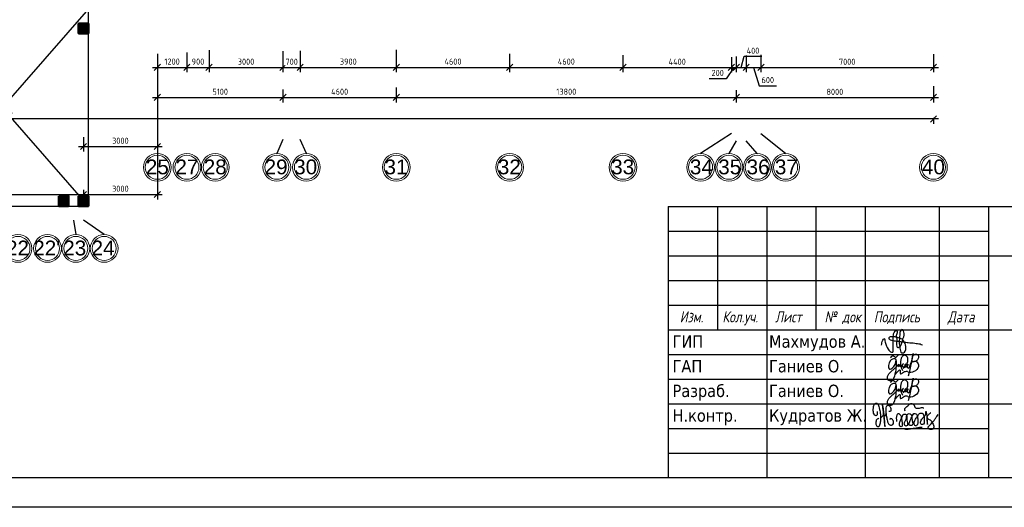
# Model space of a CAD drawing. Header units: millimetres. Extents: x 151654 to 877351, y 70322 to 154322.
# Tile 54 of 176: x 255485 to 295449, y 70322 to 90093. Entities that reach past the tile are written whole.
import ezdxf

# ---------------------------------------------------------------- set-up
doc = ezdxf.new("R2010")
doc.units = ezdxf.units.MM
doc.layers.add('kolonn', color=7, linetype='Continuous')
doc.layers.add('os', color=253, linetype='Continuous')
doc.styles.get("Standard").update_dxf_attribs({"font": 'arial.ttf'})
doc.styles.add('style1', font='isocpeui.ttf', dxfattribs={"height": 80})
doc.styles.add('Tahoma', font='tahoma.ttf')
doc.styles.add('ГОСТ 2.304', font='CS_Gost2304.shx')
doc.dimstyles.new('СПДС', dxfattribs={"dimscale": 100, "dimtxt": 2.5, "dimasz": 2.5, "dimexe": 2, "dimexo": 0.625, "dimgap": 1, "dimtad": 1, "dimdec": 0, "dimtxsty": 'ГОСТ 2.304', "dimblk": 'OBLIQUE', "dimblk1": 'OBLIQUE', "dimblk2": 'OBLIQUE', "dimcen": 2.5, "dimdle": 2, "dimadec": 0, "dimazin": 2, "dimtfac": 0.75, "dimtdec": 4, "dimtmove": 1, "dimatfit": 3, "dimfxl": 1, "dimtfill": 1, "dimtolj": 1, "dimarcsym": 1})

# ---------------------------------------------------------------- blocks, each defined once
blk = doc.blocks.new('ghsdd')
at = {"ltscale": 50, "true_color": 0x757575}
h = blk.add_hatch(color=8, dxfattribs=at)
h.paths.add_polyline_path([(0, 200), (-200, 200), (-200, 0), (0, 0)])
h.paths.add_polyline_path([(200, 0), (200, 200), (0, 200), (0, 0)])
h.paths.add_polyline_path([(0, 0), (-200, 0), (-200, -200), (0, -200)])
h.paths.add_polyline_path([(0, 0), (0, -200), (200, -200), (200, 0)])
at = {"lineweight": 50, "ltscale": 50}
blk.add_lwpolyline([(200, 200), (200, -200), (-200, -200), (-200, 200), (200, 200)], dxfattribs=at)
blk = doc.blocks.new('_Oblique')
at = {"color": 0, "linetype": 'ByBlock', "lineweight": -2}
blk.add_line((-0.5, -0.5), (0.5, 0.5), dxfattribs=at)
blk = doc.blocks.new('*D1056')
at = {"color": 0, "lineweight": -2, "transparency": 16777216}
for p, q in [((261072, 88711), (261072, 84753)), ((258072, 85325), (258072, 84753)), ((257872, 84953), (261272, 84953))]:
    blk.add_line(p, q, dxfattribs=at)
at = {"color": 0, "lineweight": -2, "transparency": 16777216, "xscale": 250, "yscale": 250, "zscale": 250, "rotation": 180}
blk.add_blockref('_Oblique', (258072, 84953), dxfattribs=at)
at = {"color": 0, "lineweight": -2, "transparency": 16777216, "xscale": 250, "yscale": 250, "zscale": 250}
blk.add_blockref('_Oblique', (261072, 84953), dxfattribs=at)
at = {"color": 0, "transparency": 16777216, "insert": (259572, 85184), "char_height": 250, "attachment_point": 5, "style": 'ГОСТ 2.304', "bg_fill": 3, "box_fill_scale": 1.1, "bg_fill_color": 256, "bg_fill_true_color": 13158600, "bg_fill_transparency": 0}
blk.add_mtext('\\A1;3000', dxfattribs=at)
blk = doc.blocks.new('*D1057')
at = {"color": 0, "lineweight": -2, "transparency": 16777216}
for p, q in [((262272, 88764), (262272, 87962)), ((261072, 88711), (261072, 87962)), ((260872, 88162), (262472, 88162))]:
    blk.add_line(p, q, dxfattribs=at)
at = {"color": 0, "lineweight": -2, "transparency": 16777216, "xscale": 250, "yscale": 250, "zscale": 250, "rotation": 180}
blk.add_blockref('_Oblique', (261072, 88162), dxfattribs=at)
at = {"color": 0, "lineweight": -2, "transparency": 16777216, "xscale": 250, "yscale": 250, "zscale": 250}
blk.add_blockref('_Oblique', (262272, 88162), dxfattribs=at)
at = {"color": 0, "transparency": 16777216, "insert": (261672, 88396), "char_height": 250, "attachment_point": 5, "style": 'ГОСТ 2.304', "bg_fill": 3, "box_fill_scale": 1.1, "bg_fill_color": 256, "bg_fill_true_color": 13158600, "bg_fill_transparency": 0}
blk.add_mtext('\\A1;1200', dxfattribs=at)
blk = doc.blocks.new('*D1058')
at = {"color": 0, "lineweight": -2, "transparency": 16777216}
for p, q in [((262272, 88764), (262272, 87962)), ((263172, 88853), (263172, 87962)), ((262072, 88162), (263372, 88162))]:
    blk.add_line(p, q, dxfattribs=at)
at = {"color": 0, "lineweight": -2, "transparency": 16777216, "xscale": 250, "yscale": 250, "zscale": 250, "rotation": 180}
blk.add_blockref('_Oblique', (262272, 88162), dxfattribs=at)
at = {"color": 0, "lineweight": -2, "transparency": 16777216, "xscale": 250, "yscale": 250, "zscale": 250}
blk.add_blockref('_Oblique', (263172, 88162), dxfattribs=at)
at = {"color": 0, "transparency": 16777216, "insert": (262722, 88394), "char_height": 250, "attachment_point": 5, "style": 'ГОСТ 2.304', "bg_fill": 3, "box_fill_scale": 1.1, "bg_fill_color": 256, "bg_fill_true_color": 13158600, "bg_fill_transparency": 0}
blk.add_mtext('\\A1;900', dxfattribs=at)
blk = doc.blocks.new('*D1059')
at = {"color": 0, "lineweight": -2, "transparency": 16777216}
for p, q in [((263172, 88853), (263172, 87962)), ((266172, 88817), (266172, 87962)), ((262972, 88162), (266372, 88162))]:
    blk.add_line(p, q, dxfattribs=at)
at = {"color": 0, "lineweight": -2, "transparency": 16777216, "xscale": 250, "yscale": 250, "zscale": 250, "rotation": 180}
blk.add_blockref('_Oblique', (263172, 88162), dxfattribs=at)
at = {"color": 0, "lineweight": -2, "transparency": 16777216, "xscale": 250, "yscale": 250, "zscale": 250}
blk.add_blockref('_Oblique', (266172, 88162), dxfattribs=at)
at = {"color": 0, "transparency": 16777216, "insert": (264672, 88392), "char_height": 250, "attachment_point": 5, "style": 'ГОСТ 2.304', "bg_fill": 3, "box_fill_scale": 1.1, "bg_fill_color": 256, "bg_fill_true_color": 13158600, "bg_fill_transparency": 0}
blk.add_mtext('\\A1;3000', dxfattribs=at)
blk = doc.blocks.new('*D1060')
at = {"color": 0, "lineweight": -2, "transparency": 16777216}
for p, q in [((266172, 88817), (266172, 87962)), ((266872, 88835), (266872, 87962)), ((265972, 88162), (267072, 88162))]:
    blk.add_line(p, q, dxfattribs=at)
at = {"color": 0, "lineweight": -2, "transparency": 16777216, "xscale": 250, "yscale": 250, "zscale": 250, "rotation": 180}
blk.add_blockref('_Oblique', (266172, 88162), dxfattribs=at)
at = {"color": 0, "lineweight": -2, "transparency": 16777216, "xscale": 250, "yscale": 250, "zscale": 250}
blk.add_blockref('_Oblique', (266872, 88162), dxfattribs=at)
at = {"color": 0, "transparency": 16777216, "insert": (266522, 88387), "char_height": 250, "attachment_point": 5, "style": 'ГОСТ 2.304', "bg_fill": 3, "box_fill_scale": 1.1, "bg_fill_color": 256, "bg_fill_true_color": 13158600, "bg_fill_transparency": 0}
blk.add_mtext('\\A1;700', dxfattribs=at)
blk = doc.blocks.new('*D1061')
at = {"color": 0, "lineweight": -2, "transparency": 16777216}
for p, q in [((266872, 88835), (266872, 87962)), ((270772, 88876), (270772, 87962)), ((266672, 88162), (270972, 88162))]:
    blk.add_line(p, q, dxfattribs=at)
at = {"color": 0, "lineweight": -2, "transparency": 16777216, "xscale": 250, "yscale": 250, "zscale": 250, "rotation": 180}
blk.add_blockref('_Oblique', (266872, 88162), dxfattribs=at)
at = {"color": 0, "lineweight": -2, "transparency": 16777216, "xscale": 250, "yscale": 250, "zscale": 250}
blk.add_blockref('_Oblique', (270772, 88162), dxfattribs=at)
at = {"color": 0, "transparency": 16777216, "insert": (268822, 88394), "char_height": 250, "attachment_point": 5, "style": 'ГОСТ 2.304', "bg_fill": 3, "box_fill_scale": 1.1, "bg_fill_color": 256, "bg_fill_true_color": 13158600, "bg_fill_transparency": 0}
blk.add_mtext('\\A1;3900', dxfattribs=at)
blk = doc.blocks.new('*D1062')
at = {"color": 0, "lineweight": -2, "transparency": 16777216}
for p, q in [((270772, 88876), (270772, 87962)), ((275372, 88709), (275372, 87962)), ((270572, 88162), (275572, 88162))]:
    blk.add_line(p, q, dxfattribs=at)
at = {"color": 0, "lineweight": -2, "transparency": 16777216, "xscale": 250, "yscale": 250, "zscale": 250, "rotation": 180}
blk.add_blockref('_Oblique', (270772, 88162), dxfattribs=at)
at = {"color": 0, "lineweight": -2, "transparency": 16777216, "xscale": 250, "yscale": 250, "zscale": 250}
blk.add_blockref('_Oblique', (275372, 88162), dxfattribs=at)
at = {"color": 0, "transparency": 16777216, "insert": (273072, 88394), "char_height": 250, "attachment_point": 5, "style": 'ГОСТ 2.304', "bg_fill": 3, "box_fill_scale": 1.1, "bg_fill_color": 256, "bg_fill_true_color": 13158600, "bg_fill_transparency": 0}
blk.add_mtext('\\A1;4600', dxfattribs=at)
blk = doc.blocks.new('*D1063')
at = {"color": 0, "lineweight": -2, "transparency": 16777216}
for p, q in [((275372, 88709), (275372, 87962)), ((279972, 88653), (279972, 87962)), ((275172, 88162), (280172, 88162))]:
    blk.add_line(p, q, dxfattribs=at)
at = {"color": 0, "lineweight": -2, "transparency": 16777216, "xscale": 250, "yscale": 250, "zscale": 250, "rotation": 180}
blk.add_blockref('_Oblique', (275372, 88162), dxfattribs=at)
at = {"color": 0, "lineweight": -2, "transparency": 16777216, "xscale": 250, "yscale": 250, "zscale": 250}
blk.add_blockref('_Oblique', (279972, 88162), dxfattribs=at)
at = {"color": 0, "transparency": 16777216, "insert": (277672, 88394), "char_height": 250, "attachment_point": 5, "style": 'ГОСТ 2.304', "bg_fill": 3, "box_fill_scale": 1.1, "bg_fill_color": 256, "bg_fill_true_color": 13158600, "bg_fill_transparency": 0}
blk.add_mtext('\\A1;4600', dxfattribs=at)
blk = doc.blocks.new('*D1064')
at = {"color": 0, "lineweight": -2, "transparency": 16777216}
for p, q in [((279972, 88653), (279972, 87962)), ((284372, 88571), (284372, 87962)), ((279772, 88162), (284572, 88162))]:
    blk.add_line(p, q, dxfattribs=at)
at = {"color": 0, "lineweight": -2, "transparency": 16777216, "xscale": 250, "yscale": 250, "zscale": 250, "rotation": 180}
blk.add_blockref('_Oblique', (279972, 88162), dxfattribs=at)
at = {"color": 0, "lineweight": -2, "transparency": 16777216, "xscale": 250, "yscale": 250, "zscale": 250}
blk.add_blockref('_Oblique', (284372, 88162), dxfattribs=at)
at = {"color": 0, "transparency": 16777216, "insert": (282172, 88387), "char_height": 250, "attachment_point": 5, "style": 'ГОСТ 2.304', "bg_fill": 3, "box_fill_scale": 1.1, "bg_fill_color": 256, "bg_fill_true_color": 13158600, "bg_fill_transparency": 0}
blk.add_mtext('\\A1;4400', dxfattribs=at)
blk = doc.blocks.new('*D1065')
at = {"color": 0, "lineweight": -2, "transparency": 16777216}
for p, q in [((284372, 88571), (284372, 87962)), ((284572, 88600), (284572, 87962)), ((284472, 88162), (284158, 87702)), ((284172, 88162), (284772, 88162)), ((284158, 87702), (283471, 87702))]:
    blk.add_line(p, q, dxfattribs=at)
at = {"color": 0, "lineweight": -2, "transparency": 16777216, "xscale": 250, "yscale": 250, "zscale": 250}
blk.add_blockref('_Oblique', (284572, 88162), dxfattribs=at)
at = {"color": 0, "transparency": 16777216, "insert": (283815, 87936), "char_height": 250, "attachment_point": 5, "style": 'ГОСТ 2.304', "bg_fill": 3, "box_fill_scale": 1.1, "bg_fill_color": 256, "bg_fill_true_color": 13158600, "bg_fill_transparency": 0}
blk.add_mtext('\\A1;200', dxfattribs=at)
at = {"color": 0, "lineweight": -2, "transparency": 16777216, "xscale": 250, "yscale": 250, "zscale": 250, "rotation": 180}
blk.add_blockref('_Oblique', (284372, 88162), dxfattribs=at)
blk = doc.blocks.new('*D1066')
at = {"color": 0, "lineweight": -2, "transparency": 16777216}
for p, q in [((284572, 88600), (284572, 87962)), ((284772, 88162), (284896, 88610)), ((284896, 88610), (285602, 88610)), ((284972, 88643), (284972, 87962)), ((284372, 88162), (285172, 88162))]:
    blk.add_line(p, q, dxfattribs=at)
at = {"color": 0, "lineweight": -2, "transparency": 16777216, "xscale": 250, "yscale": 250, "zscale": 250, "rotation": 180}
blk.add_blockref('_Oblique', (284572, 88162), dxfattribs=at)
at = {"color": 0, "lineweight": -2, "transparency": 16777216, "xscale": 250, "yscale": 250, "zscale": 250}
blk.add_blockref('_Oblique', (284972, 88162), dxfattribs=at)
at = {"color": 0, "transparency": 16777216, "insert": (285249, 88835), "char_height": 250, "attachment_point": 5, "style": 'ГОСТ 2.304', "bg_fill": 3, "box_fill_scale": 1.1, "bg_fill_color": 256, "bg_fill_true_color": 13158600, "bg_fill_transparency": 0}
blk.add_mtext('\\A1;400', dxfattribs=at)
blk = doc.blocks.new('*D1067')
at = {"color": 0, "lineweight": -2, "transparency": 16777216}
for p, q in [((284972, 88643), (284972, 87962)), ((285572, 88671), (285572, 87962)), ((284772, 88162), (285772, 88162)), ((285272, 88162), (285496, 87415)), ((285496, 87415), (286202, 87415))]:
    blk.add_line(p, q, dxfattribs=at)
at = {"color": 0, "lineweight": -2, "transparency": 16777216, "xscale": 250, "yscale": 250, "zscale": 250, "rotation": 180}
blk.add_blockref('_Oblique', (284972, 88162), dxfattribs=at)
at = {"color": 0, "lineweight": -2, "transparency": 16777216, "xscale": 250, "yscale": 250, "zscale": 250}
blk.add_blockref('_Oblique', (285572, 88162), dxfattribs=at)
at = {"color": 0, "transparency": 16777216, "insert": (285849, 87647), "char_height": 250, "attachment_point": 5, "style": 'ГОСТ 2.304', "bg_fill": 3, "box_fill_scale": 1.1, "bg_fill_color": 256, "bg_fill_true_color": 13158600, "bg_fill_transparency": 0}
blk.add_mtext('\\A1;600', dxfattribs=at)
blk = doc.blocks.new('*D1068')
at = {"color": 0, "lineweight": -2, "transparency": 16777216}
for p, q in [((285572, 88671), (285572, 87962)), ((292572, 88696), (292572, 87962)), ((285372, 88162), (292772, 88162))]:
    blk.add_line(p, q, dxfattribs=at)
at = {"color": 0, "lineweight": -2, "transparency": 16777216, "xscale": 250, "yscale": 250, "zscale": 250, "rotation": 180}
blk.add_blockref('_Oblique', (285572, 88162), dxfattribs=at)
at = {"color": 0, "lineweight": -2, "transparency": 16777216, "xscale": 250, "yscale": 250, "zscale": 250}
blk.add_blockref('_Oblique', (292572, 88162), dxfattribs=at)
at = {"color": 0, "transparency": 16777216, "insert": (289072, 88387), "char_height": 250, "attachment_point": 5, "style": 'ГОСТ 2.304', "bg_fill": 3, "box_fill_scale": 1.1, "bg_fill_color": 256, "bg_fill_true_color": 13158600, "bg_fill_transparency": 0}
blk.add_mtext('\\A1;7000', dxfattribs=at)
blk = doc.blocks.new('*D1148')
at = {"color": 0, "lineweight": -2, "transparency": 16777216}
for p, q in [((251472, 83264), (251472, 82809)), ((258072, 83192), (258072, 82809)), ((251272, 83009), (258272, 83009))]:
    blk.add_line(p, q, dxfattribs=at)
at = {"color": 0, "lineweight": -2, "transparency": 16777216, "xscale": 250, "yscale": 250, "zscale": 250, "rotation": 180}
blk.add_blockref('_Oblique', (251472, 83009), dxfattribs=at)
at = {"color": 0, "lineweight": -2, "transparency": 16777216, "xscale": 250, "yscale": 250, "zscale": 250}
blk.add_blockref('_Oblique', (258072, 83009), dxfattribs=at)
at = {"color": 0, "transparency": 16777216, "insert": (254772, 83241), "char_height": 250, "attachment_point": 5, "style": 'ГОСТ 2.304', "bg_fill": 3, "box_fill_scale": 1.1, "bg_fill_color": 256, "bg_fill_true_color": 13158600, "bg_fill_transparency": 0}
blk.add_mtext('\\A1;6600', dxfattribs=at)
blk = doc.blocks.new('*D1149')
at = {"color": 0, "lineweight": -2, "transparency": 16777216}
for p, q in [((261072, 87267), (261072, 82809)), ((258072, 83192), (258072, 82809)), ((257872, 83009), (261272, 83009))]:
    blk.add_line(p, q, dxfattribs=at)
at = {"color": 0, "lineweight": -2, "transparency": 16777216, "xscale": 250, "yscale": 250, "zscale": 250, "rotation": 180}
blk.add_blockref('_Oblique', (258072, 83009), dxfattribs=at)
at = {"color": 0, "lineweight": -2, "transparency": 16777216, "xscale": 250, "yscale": 250, "zscale": 250}
blk.add_blockref('_Oblique', (261072, 83009), dxfattribs=at)
at = {"color": 0, "transparency": 16777216, "insert": (259572, 83239), "char_height": 250, "attachment_point": 5, "style": 'ГОСТ 2.304', "bg_fill": 3, "box_fill_scale": 1.1, "bg_fill_color": 256, "bg_fill_true_color": 13158600, "bg_fill_transparency": 0}
blk.add_mtext('\\A1;3000', dxfattribs=at)
blk = doc.blocks.new('*D1150')
at = {"color": 0, "lineweight": -2, "transparency": 16777216}
for p, q in [((261072, 87267), (261072, 86743)), ((266172, 87267), (266172, 86743)), ((260872, 86943), (266372, 86943))]:
    blk.add_line(p, q, dxfattribs=at)
at = {"color": 0, "lineweight": -2, "transparency": 16777216, "xscale": 250, "yscale": 250, "zscale": 250, "rotation": 180}
blk.add_blockref('_Oblique', (261072, 86943), dxfattribs=at)
at = {"color": 0, "lineweight": -2, "transparency": 16777216, "xscale": 250, "yscale": 250, "zscale": 250}
blk.add_blockref('_Oblique', (266172, 86943), dxfattribs=at)
at = {"color": 0, "transparency": 16777216, "insert": (263622, 87173), "char_height": 250, "attachment_point": 5, "style": 'ГОСТ 2.304', "bg_fill": 3, "box_fill_scale": 1.1, "bg_fill_color": 256, "bg_fill_true_color": 13158600, "bg_fill_transparency": 0}
blk.add_mtext('\\A1;5100', dxfattribs=at)
blk = doc.blocks.new('*D1151')
at = {"color": 0, "lineweight": -2, "transparency": 16777216}
for p, q in [((266172, 87267), (266172, 86743)), ((270772, 87340), (270772, 86743)), ((265972, 86943), (270972, 86943))]:
    blk.add_line(p, q, dxfattribs=at)
at = {"color": 0, "lineweight": -2, "transparency": 16777216, "xscale": 250, "yscale": 250, "zscale": 250, "rotation": 180}
blk.add_blockref('_Oblique', (266172, 86943), dxfattribs=at)
at = {"color": 0, "lineweight": -2, "transparency": 16777216, "xscale": 250, "yscale": 250, "zscale": 250}
blk.add_blockref('_Oblique', (270772, 86943), dxfattribs=at)
at = {"color": 0, "transparency": 16777216, "insert": (268472, 87175), "char_height": 250, "attachment_point": 5, "style": 'ГОСТ 2.304', "bg_fill": 3, "box_fill_scale": 1.1, "bg_fill_color": 256, "bg_fill_true_color": 13158600, "bg_fill_transparency": 0}
blk.add_mtext('\\A1;4600', dxfattribs=at)
blk = doc.blocks.new('*D1152')
at = {"color": 0, "lineweight": -2, "transparency": 16777216}
for p, q in [((270772, 87340), (270772, 86743)), ((284572, 87241), (284572, 86743)), ((270572, 86943), (284772, 86943))]:
    blk.add_line(p, q, dxfattribs=at)
at = {"color": 0, "lineweight": -2, "transparency": 16777216, "xscale": 250, "yscale": 250, "zscale": 250, "rotation": 180}
blk.add_blockref('_Oblique', (270772, 86943), dxfattribs=at)
at = {"color": 0, "lineweight": -2, "transparency": 16777216, "xscale": 250, "yscale": 250, "zscale": 250}
blk.add_blockref('_Oblique', (284572, 86943), dxfattribs=at)
at = {"color": 0, "transparency": 16777216, "insert": (277672, 87173), "char_height": 250, "attachment_point": 5, "style": 'ГОСТ 2.304', "bg_fill": 3, "box_fill_scale": 1.1, "bg_fill_color": 256, "bg_fill_true_color": 13158600, "bg_fill_transparency": 0}
blk.add_mtext('\\A1;13800', dxfattribs=at)
blk = doc.blocks.new('*D1153')
at = {"color": 0, "lineweight": -2, "transparency": 16777216}
for p, q in [((284572, 87241), (284572, 86743)), ((292572, 87399), (292572, 86743)), ((284372, 86943), (292772, 86943))]:
    blk.add_line(p, q, dxfattribs=at)
at = {"color": 0, "lineweight": -2, "transparency": 16777216, "xscale": 250, "yscale": 250, "zscale": 250, "rotation": 180}
blk.add_blockref('_Oblique', (284572, 86943), dxfattribs=at)
at = {"color": 0, "lineweight": -2, "transparency": 16777216, "xscale": 250, "yscale": 250, "zscale": 250}
blk.add_blockref('_Oblique', (292572, 86943), dxfattribs=at)
at = {"color": 0, "transparency": 16777216, "insert": (288572, 87168), "char_height": 250, "attachment_point": 5, "style": 'ГОСТ 2.304', "bg_fill": 3, "box_fill_scale": 1.1, "bg_fill_color": 256, "bg_fill_true_color": 13158600, "bg_fill_transparency": 0}
blk.add_mtext('\\A1;8000', dxfattribs=at)
blk = doc.blocks.new('*D1154')
at = {"color": 0, "lineweight": -2, "transparency": 16777216}
for p, q in [((292772, 86068), (216772, 86068)), ((216972, 86108), (216972, 85868)), ((292572, 86108), (292572, 85868))]:
    blk.add_line(p, q, dxfattribs=at)
at = {"color": 0, "lineweight": -2, "transparency": 16777216, "xscale": 250, "yscale": 250, "zscale": 250, "rotation": 180}
blk.add_blockref('_Oblique', (216972, 86068), dxfattribs=at)
at = {"color": 0, "lineweight": -2, "transparency": 16777216, "xscale": 250, "yscale": 250, "zscale": 250}
blk.add_blockref('_Oblique', (292572, 86068), dxfattribs=at)
at = {"color": 0, "transparency": 16777216, "insert": (254772, 86306), "char_height": 250, "attachment_point": 5, "style": 'ГОСТ 2.304', "bg_fill": 3, "box_fill_scale": 1.1, "bg_fill_color": 256, "bg_fill_true_color": 13158600, "bg_fill_transparency": 0}
blk.add_mtext('\\A1;75600', dxfattribs=at)
blk = doc.blocks.new('A$C4c4061ee')
at = {"color": 184, "lineweight": 30}
blk.add_spline([(-39.7, -7.1), (-36.8, 4), (-34, 7.9), (-31.2, -0.1), (-24.1, -16.2), (-16.7, -23.5), (-13.9, -23.5), (-12.5, -17.9), (-12.5, 12.7), (-8.3, 24.8), (-4.4, 27), (-3.4, 21.4), (-5.7, 12.9), (-4.4, 8), (-4.4, -10), (-2, -12.6), (3.3, -10), (9.6, 6.1), (12.6, 19.5), (7.6, 28.9), (4.7, 26.6), (2.4, 16.6), (1.1, -1.2), (2.9, -14.2), (6.8, -24.8), (10.9, -24.8), (15, -21.3), (16.5, -17.2), (16.5, -9.9), (12, 2), (5.9, 7.4), (-2.7, 10.3), (-10, 12.1), (-17, 12.1), (-21.5, 11.2), (-22.5, 7.7), (-20, 5.4), (-14, 3.7), (-0.7, 1.8), (11, 0.5), (22.2, -1.2), (37.6, -2.6), (43.5, -3.6), (49.3, -4.5), (54.9, -6.4)], degree=3, dxfattribs=at)
blk = doc.blocks.new('x2')
at = {"color": 184, "lineweight": 30}
for points in [[(78585, 16823), (78585, 16800), (78578, 16780), (78566, 16779), (78552, 16793), (78544, 16821), (78544, 16860), (78552, 16896), (78564, 16910), (78580, 16912), (78601, 16877), (78616, 16818), (78621, 16768), (78619, 16720), (78611, 16676), (78602, 16660), (78593, 16657), (78581, 16669), (78573, 16701), (78576, 16724), (78584, 16740), (78594, 16748), (78603, 16750)], [(78621, 16751), (78648, 16780), (78651, 16827), (78645, 16873), (78641, 16894), (78640, 16890), (78642, 16883), (78649, 16847), (78651, 16827), (78656, 16789), (78660, 16746), (78664, 16706), (78667, 16672), (78670, 16661), (78668, 16666), (78667, 16673), (78662, 16732), (78659, 16755), (78657, 16779), (78656, 16786), (78664, 16778), (78674, 16781), (78681, 16806), (78681, 16850), (78685, 16876), (78696, 16889), (78711, 16888), (78728, 16865), (78731, 16843), (78727, 16825), (78716, 16823), (78709, 16824)], [(78797, 16717), (78799, 16789), (78806, 16801), (78818, 16800), (78841, 16772), (78848, 16732), (78854, 16681), (78849, 16663), (78835, 16661), (78825, 16677), (78828, 16710), (78841, 16744), (78856, 16774), (78870, 16795), (78889, 16793), (78903, 16760), (78909, 16701), (78909, 16673), (78892, 16667), (78877, 16683), (78882, 16713), (78895, 16740), (78901, 16769), (78910, 16791), (78930, 16803), (78950, 16791), (78958, 16755), (78963, 16717), (78965, 16682), (78952, 16673), (78932, 16676), (78931, 16706), (78946, 16742), (78966, 16782), (78978, 16800), (79002, 16799), (79017, 16771), (79021, 16716), (79017, 16685), (79006, 16671), (78991, 16674), (78983, 16708), (78998, 16742), (79019, 16775), (79039, 16800), (79068, 16805), (79086, 16776), (79091, 16716), (79082, 16687), (79061, 16684), (79050, 16697), (79066, 16740), (79088, 16767), (79107, 16798), (79110, 16823), (79111, 16819), (79125, 16691), (79125, 16695), (79121, 16755), (79122, 16767), (79132, 16785), (79154, 16805), (79162, 16810), (79158, 16808)], [(78886, 16827), (78881, 16847), (78905, 16877), (78937, 16904), (78959, 16908), (78977, 16898), (78986, 16880), (78997, 16864), (79013, 16858), (79041, 16860), (79061, 16865), (79080, 16864), (79086, 16862)], [(78681, 16802), (78685, 16767), (78695, 16721), (78707, 16692), (78720, 16679), (78739, 16676), (78754, 16683), (78761, 16706), (78756, 16725), (78748, 16738), (78736, 16746), (78724, 16744), (78721, 16737)], [(79121, 16760), (79131, 16746), (79145, 16737), (79160, 16728), (79174, 16710), (79187, 16686), (79192, 16665), (79190, 16644), (79182, 16633), (79161, 16630), (79145, 16632), (79135, 16643), (79134, 16657), (79144, 16670), (79157, 16684), (79172, 16700), (79187, 16716), (79206, 16740), (79225, 16769), (79240, 16791)], [(78879, 16636), (78919, 16635), (78966, 16642), (79009, 16647), (79042, 16654), (79068, 16654)]]:
    blk.add_spline(points, degree=3, dxfattribs=at)
blk = doc.blocks.new('Odil Ganiyev')
at = {"color": 184, "lineweight": 30}
for points in [[(278218, -189288), (278220, -189298), (278251, -189229), (278258, -189294), (278315, -189206), (278295, -189231), (278320, -189288), (278380, -189198), (278355, -189239), (278384, -189286), (278449, -189192), (278428, -189223), (278438, -189281), (278515, -189197), (278494, -189208), (278505, -189282), (278604, -188932), (278563, -189514)], [(278009, -189095), (278081, -189029), (278139, -189055), (278204, -188993)], [(278174, -189155), (278173, -189633), (278135, -189699), (278036, -189702), (278008, -189605), (278074, -189469), (278128, -189405), (278218, -189288)], [(278213, -189509), (278316, -189388), (278340, -189483), (278421, -189425), (278521, -189382)]]:
    blk.add_spline(points, degree=3, dxfattribs=at)
for points, knots in [([(278396, -189316), (278466, -189243), (278495, -189145), (278487, -189009), (278378, -188944), (278332, -188998), (278319, -189020), (278305, -189050), (278280, -189134), (278300, -189288), (278388, -189386)], [0, 0, 0, 0, 210.331661, 341.544209, 437.993539, 521.209993, 521.209993, 521.209993, 602.643394, 823.015149, 823.015149, 823.015149, 823.015149]), ([(278604, -188939), (278630, -188908), (278658, -188890), (278746, -188897), (278776, -188980), (278743, -189054), (278691, -189101), (278617, -189118)], [0, 0, 0, 0, 59.301687, 137.83445, 232.671471, 306.955654, 371.443461, 371.443461, 371.443461, 371.443461]), ([(278093, -189111), (278063, -189124), (277979, -189180), (277976, -189469), (278121, -189357), (278159, -189260), (278167, -189222)], [0, 0, 0, 0, 84.01965, 319.3343, 434.006974, 519.963926, 519.963926, 519.963926, 519.963926]), ([(278167, -189222), (278181, -189151), (278171, -189084), (278111, -189103), (278093, -189111)], [526.826092, 526.826092, 526.826092, 526.826092, 665.559085, 706.396126, 706.396126, 706.396126, 706.396126]), ([(278617, -189118), (278680, -189058), (278780, -189127), (278817, -189262), (278675, -189400), (278595, -189412), (278531, -189410)], [498.211239, 498.211239, 498.211239, 498.211239, 560.962433, 628.560844, 789.184895, 992.203079, 992.203079, 992.203079, 992.203079])]:
    blk.add_open_spline(points, degree=3, knots=knots, dxfattribs=at)

msp = doc.modelspace()

# ---------------------------------------------------------------- linework, layer by layer
for p, q in [((281804.1, 82522.5), (318804.1, 82522.5)), ((281804.1, 82522.5), (281804.1, 71522.5)), ((283804.1, 82522.5), (283804.1, 77522.5)), ((285804.1, 82522.5), (285804.1, 71522.5)), ((287804.1, 82522.5), (287804.1, 77522.5)), ((289804.1, 82522.5), (289804.1, 71522.5)), ((292804.1, 82522.5), (292804.1, 71522.5)), ((294804.1, 82522.5), (294804.1, 71522.5)), ((281804.1, 81522.5), (294804.1, 81522.5)), ((281804.1, 80522.5), (318804.1, 80522.5)), ((281804.1, 79522.5), (294804.1, 79522.5)), ((281804.1, 78522.5), (294804.1, 78522.5)), ((281804.1, 77522.5), (318804.1, 77522.5)), ((281804.1, 76522.5), (294804.1, 76522.5)), ((281804.1, 75522.5), (294804.1, 75522.5)), ((281804.1, 74522.5), (318804.1, 74522.5)), ((281804.1, 73522.5), (294804.1, 73522.5)), ((281804.1, 72522.5), (294804.1, 72522.5))]:
    msp.add_line(p, q)
at = {"color": 5, "lineweight": 30}
msp.add_lwpolyline([(201204.1, 70322.5), (201204.1, 154322.5), (320004.1, 154322.5), (320004.1, 70322.5)], close=True, dxfattribs=at)
msp.add_lwpolyline([(205204.1, 71522.5), (205204.1, 153122.5), (318804.1, 153122.5), (318804.1, 71522.5)], close=True)
at = {"lineweight": 30}
msp.add_lwpolyline([(257872.2, 89938.4), (258272.2, 89938.4), (258272.2, 89538.4), (257872.2, 89538.4)], close=True, dxfattribs=at)
at = {"layer": 'os', "color": 0}
for points in [[(266172.2, 85231), (265922.2, 84670.9)], [(267122.2, 84670.9), (266872.2, 85231)], [(284372.2, 85481.7), (283122.2, 84670.9)], [(284572.2, 85176.2), (284272.2, 84670.9)], [(285422.2, 84670.9), (284972.2, 85176.2)], [(286572.2, 84670.9), (285572.2, 85468.4)], [(257672.2, 81963.5), (257764.4, 81382.1)], [(258914.4, 81382.1), (258072.2, 81963.5)]]:
    msp.add_lwpolyline(points, dxfattribs=at)
at = {"layer": 'os', "color": 0, "lineweight": 0}
for centre, radius in [((261072.2, 84108.4), 562.5), ((261072.2, 84108.4), 487.5), ((262272.2, 84108.4), 562.5), ((262272.2, 84108.4), 487.5), ((263422.2, 84108.4), 562.5), ((263422.2, 84108.4), 487.5), ((265922.2, 84108.4), 562.5), ((265922.2, 84108.4), 487.5), ((267122.2, 84108.4), 562.5), ((267122.2, 84108.4), 487.5), ((270772.2, 84108.4), 562.5), ((270772.2, 84108.4), 487.5), ((275372.2, 84108.4), 562.5), ((275372.2, 84108.4), 487.5), ((279972.2, 84108.4), 562.5), ((279972.2, 84108.4), 487.5), ((283122.2, 84108.4), 562.5), ((283122.2, 84108.4), 487.5), ((284272.2, 84108.4), 562.5), ((284272.2, 84108.4), 487.5), ((285422.2, 84108.4), 562.5), ((285422.2, 84108.4), 487.5), ((286572.2, 84108.4), 562.5), ((286572.2, 84108.4), 487.5), ((292572.2, 84108.4), 562.5), ((292572.2, 84108.4), 487.5), ((255414.4, 80819.6), 562.5), ((255414.4, 80819.6), 487.5), ((256614.4, 80819.6), 562.5), ((256614.4, 80819.6), 487.5), ((257764.4, 80819.6), 562.5), ((257764.4, 80819.6), 487.5), ((258914.4, 80819.6), 562.5), ((258914.4, 80819.6), 487.5)]:
    msp.add_circle(centre, radius, dxfattribs=at)

# ---------------------------------------------------------------- block references
for name, p, xscale, yscale, zscale in [('A$C4c4061ee', (291162.9, 77023), 17.56976042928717, 17.56976042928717, 17.56976042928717), ('x2', (-6489.9, 10672.8), 3.776546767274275, 3.776546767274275, 3.776546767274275)]:
    msp.add_blockref(name, p, dxfattribs=dict(xscale=xscale, yscale=yscale, zscale=zscale))
at = {"xscale": 1.494696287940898, "yscale": 1.494696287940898, "zscale": 1.494696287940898, "rotation": 351.5695638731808}
for p in [(-78785.4, 416888.4), (-78785.4, 415888.4)]:
    msp.add_blockref('Odil Ganiyev', p, dxfattribs=at)
at = {"layer": 'kolonn'}
msp.add_blockref('ghsdd', (258072.2, 89738.4), dxfattribs=at)
at = {"layer": 'kolonn', "xscale": -1}
for p in [(257272.2, 82738.4), (258072.2, 82738.4)]:
    msp.add_blockref('ghsdd', p, dxfattribs=at)

# ---------------------------------------------------------------- texts
at = {"ltscale": 50}
for s, p in [('25', (260605.3, 83824.8)), ('27', (261805.3, 83824.8)), ('28', (262955.3, 83824.8)), ('29', (265426.6, 83824.8)), ('30', (266626.6, 83824.8)), ('31', (270292.1, 83824.8)), ('32', (274893.2, 83824.8)), ('33', (279493.2, 83824.8)), ('34', (282688.7, 83824.8)), ('35', (283838.7, 83824.8)), ('36', (284988.7, 83824.8)), ('37', (286138.7, 83824.8)), ('40', (292105.1, 83824.8)), ('22', (254929.1, 80536)), ("22'", (256034.2, 80536)), ('23', (257252, 80536)), ('24', (258402, 80536))]:
    msp.add_text(s, height=600, dxfattribs=at).set_placement(p)
at = {"style": 'style1', "width": 0.8}
for s, p in [('Изм.', (282278.4, 77821.6)), ('Кол.уч.', (284007.6, 77821.6)), ('Лист', (286147.5, 77821.6)), ('№ док', (288154.6, 77821.6)), ('Подпись', (290154.6, 77821.6)), ('Дата', (293154.6, 77821.6))]:
    msp.add_text(s, height=450, dxfattribs=at).set_placement(p)
at = {"linetype": 'Continuous', "lineweight": 25, "style": 'Tahoma'}
for s, p in [('ГИП', (281984.2, 76794.6)), ('Махмудов А.', (285900.3, 76794.6)), ('ГАП', (281983.3, 75794.6)), ('Ганиев О.', (285900.3, 75794.6)), ('Разраб.', (281983.3, 74794.6)), ('Ганиев О.', (285900.3, 74794.6)), ('Н.контр.', (281984.2, 73794.6)), ('Кудратов Ж.', (285900.3, 73794.6))]:
    msp.add_text(s, height=500, dxfattribs=at).set_placement(p)

# ---------------------------------------------------------------- next in the draw order: dimensions: what is measured, and where the dimension line sits
for base, p1, p2, picture, middle in [((261072.2, 84953.5), (258072.2, 85387.6), (261072.2, 88773.3), '*D1056', (259572.2, 85183.6)), ((258072.2, 83008.6), (251472.2, 83326.3), (258072.2, 83254.4), '*D1148', (254772.2, 83240.8))]:
    dim = msp.add_linear_dim(base=base, p1=p1, p2=p2, dimstyle='СПДС')
    dim.commit()
    dim.dimension.update_dxf_attribs({"geometry": picture, "text_midpoint": middle})

# ---------------------------------------------------------------- next in the draw order: linework, layer by layer
at = {"lineweight": 30}
msp.add_lwpolyline([(257072.2, 82938.4), (257472.2, 82938.4), (257472.2, 82538.4), (257072.2, 82538.4)], close=True, dxfattribs=at)

# ---------------------------------------------------------------- next in the draw order: dimensions: what is measured, and where the dimension line sits
for base, p1, p2, picture, middle in [((262272.2, 88161.6), (261072.2, 88773.3), (262272.2, 88826.5), '*D1057', (261672.2, 88396.3)), ((261072.2, 83008.6), (258072.2, 83254.4), (261072.2, 87329.8), '*D1149', (259572.2, 83238.8))]:
    dim = msp.add_linear_dim(base=base, p1=p1, p2=p2, dimstyle='СПДС')
    dim.commit()
    dim.dimension.update_dxf_attribs({"geometry": picture, "text_midpoint": middle})

# ---------------------------------------------------------------- next in the draw order: linework, layer by layer
msp.add_lwpolyline([(257872.2, 82938.4), (258272.2, 82938.4), (258272.2, 82538.4), (257872.2, 82538.4)], close=True, dxfattribs=at)

# ---------------------------------------------------------------- next in the draw order: dimensions: what is measured, and where the dimension line sits
for base, p1, p2, picture, middle in [((263172.2, 88161.6), (262272.2, 88826.5), (263172.2, 88915.1), '*D1058', (262722.2, 88393.8)), ((266172.2, 86943.1), (261072.2, 87329.8), (266172.2, 87329.8), '*D1150', (263622.2, 87173.2)), ((216972.2, 86068.4), (292572.2, 86170.9), (216972.2, 86170.9), '*D1154', (254772.2, 86305.8))]:
    dim = msp.add_linear_dim(base=base, p1=p1, p2=p2, dimstyle='СПДС')
    dim.commit()
    dim.dimension.update_dxf_attribs({"geometry": picture, "text_midpoint": middle})

# ---------------------------------------------------------------- next in the draw order: linework, layer by layer
at = {"color": 1}
for points in [[(251272.2, 90538.4), (251272.2, 82538.4), (258272.2, 82538.4), (258272.2, 90538.4), (251272.2, 82538.4)], [(258272.2, 82538.4), (251272.2, 90538.4)]]:
    msp.add_lwpolyline(points, dxfattribs=at)

# ---------------------------------------------------------------- next in the draw order: dimensions: what is measured, and where the dimension line sits
for base, p1, p2, picture, middle in [((266172.2, 88161.6), (263172.2, 88915.1), (266172.2, 88879.8), '*D1059', (264672.2, 88391.8)), ((270772.2, 86943.1), (266172.2, 87329.8), (270772.2, 87402.9), '*D1151', (268472.2, 87175.3))]:
    dim = msp.add_linear_dim(base=base, p1=p1, p2=p2, dimstyle='СПДС')
    dim.commit()
    dim.dimension.update_dxf_attribs({"geometry": picture, "text_midpoint": middle})

# ---------------------------------------------------------------- next in the draw order: dimensions: what is measured, and where the dimension line sits
dim = msp.add_linear_dim(base=(266872.2, 88161.6), p1=(266172.2, 88879.8), p2=(266872.2, 88897.6), dimstyle='СПДС')
dim.commit()
dim.dimension.update_dxf_attribs({"geometry": '*D1060', "text_midpoint": (266522.2, 88386.6)})

# ---------------------------------------------------------------- next in the draw order: dimensions: what is measured, and where the dimension line sits
dim = msp.add_linear_dim(base=(270772.2, 88161.6), p1=(266872.2, 88897.6), p2=(270772.2, 88938.7), dimstyle='СПДС')
dim.commit()
dim.dimension.update_dxf_attribs({"geometry": '*D1061', "text_midpoint": (268822.2, 88393.8)})

# ---------------------------------------------------------------- next in the draw order: dimensions: what is measured, and where the dimension line sits
dim = msp.add_linear_dim(base=(275372.2, 88161.6), p1=(270772.2, 88938.7), p2=(275372.2, 88771.6), dimstyle='СПДС')
dim.commit()
dim.dimension.update_dxf_attribs({"geometry": '*D1062', "text_midpoint": (273072.2, 88393.8)})

# ---------------------------------------------------------------- next in the draw order: dimensions: what is measured, and where the dimension line sits
dim = msp.add_linear_dim(base=(279972.2, 88161.6), p1=(275372.2, 88771.6), p2=(279972.2, 88715.9), dimstyle='СПДС')
dim.commit()
dim.dimension.update_dxf_attribs({"geometry": '*D1063', "text_midpoint": (277672.2, 88393.8)})

# ---------------------------------------------------------------- next in the draw order: dimensions: what is measured, and where the dimension line sits
dim = msp.add_linear_dim(base=(284372.2, 88161.6), p1=(279972.2, 88715.9), p2=(284372.2, 88633.4), dimstyle='СПДС')
dim.commit()
dim.dimension.update_dxf_attribs({"geometry": '*D1064', "text_midpoint": (282172.2, 88386.6)})

# ---------------------------------------------------------------- next in the draw order: dimensions: what is measured, and where the dimension line sits
dim = msp.add_linear_dim(base=(284572.2, 88161.6), p1=(284372.2, 88633.4), p2=(284572.2, 88662.1), dimstyle='СПДС')
dim.commit()
dim.dimension.update_dxf_attribs({"geometry": '*D1065', "text_midpoint": (284058.5, 87701.6), "dimtype": 160})

# ---------------------------------------------------------------- next in the draw order: dimensions: what is measured, and where the dimension line sits
dim = msp.add_linear_dim(base=(284972.2, 88161.6), p1=(284572.2, 88662.1), p2=(284972.2, 88705.2), dimstyle='СПДС')
dim.commit()
dim.dimension.update_dxf_attribs({"geometry": '*D1066', "text_midpoint": (284996.2, 88609.7), "dimtype": 160})

# ---------------------------------------------------------------- next in the draw order: dimensions: what is measured, and where the dimension line sits
dim = msp.add_linear_dim(base=(285572.2, 88161.6), p1=(284972.2, 88705.2), p2=(285572.2, 88734), dimstyle='СПДС')
dim.commit()
dim.dimension.update_dxf_attribs({"geometry": '*D1067', "text_midpoint": (285596.2, 87647.1)})

# ---------------------------------------------------------------- next in the draw order: dimensions: what is measured, and where the dimension line sits
for base, p1, p2, picture, middle in [((292572.2, 88161.6), (285572.2, 88734), (292572.2, 88758.5), '*D1068', (289072.2, 88386.6)), ((284572.2, 86943.1), (270772.2, 87402.9), (284572.2, 87303.7), '*D1152', (277672.2, 87173.2))]:
    dim = msp.add_linear_dim(base=base, p1=p1, p2=p2, dimstyle='СПДС')
    dim.commit()
    dim.dimension.update_dxf_attribs({"geometry": picture, "text_midpoint": middle})

# ---------------------------------------------------------------- next in the draw order: dimensions: what is measured, and where the dimension line sits
dim = msp.add_linear_dim(base=(292572.2, 86943.1), p1=(284572.2, 87303.7), p2=(292572.2, 87461.8), dimstyle='СПДС')
dim.commit()
dim.dimension.update_dxf_attribs({"geometry": '*D1153', "text_midpoint": (288572.2, 87168.1)})

doc.saveas('drawing.dxf')
